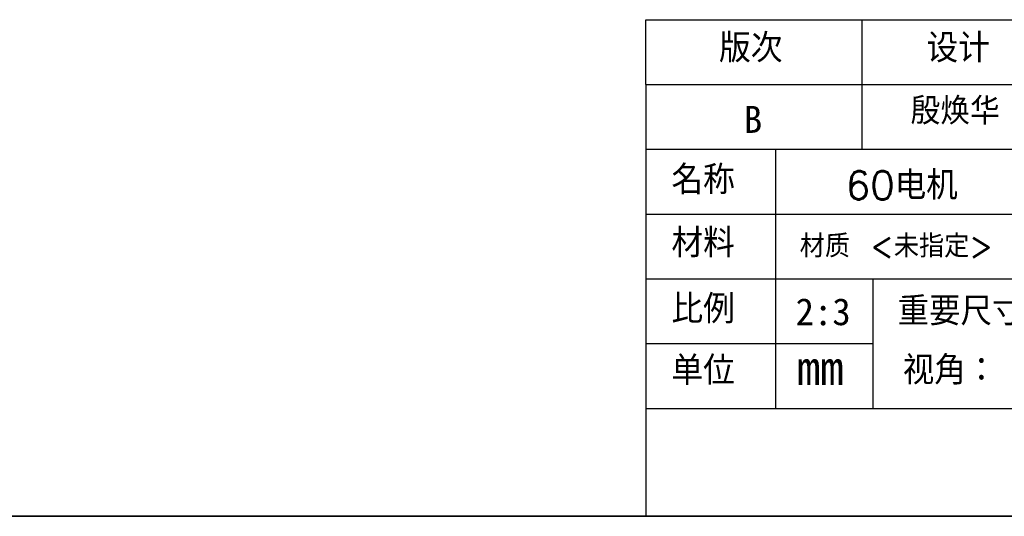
# Model space of a CAD drawing. Header units: millimetres. Extents: x 7 to 438, y 7 to 308.
# Tile 14 of 27: x 224 to 360, y 7 to 76. Entities that reach past the tile are written whole.
import ezdxf

# ---------------------------------------------------------------- set-up
doc = ezdxf.new("R2010")
doc.units = ezdxf.units.MM
doc.header["$LTSCALE"] = 1.5
doc.linetypes.add('SLD-实线', pattern=[0])
doc.layers.add('图框', color=7, linetype='SLD-实线')
doc.layers.add('细实线层', color=7, linetype='SLD-实线')
doc.layers.add('粗实线层', color=7, linetype='SLD-实线', lineweight=25)
doc.styles.add('SLDTEXTSTYLE0', font='txt', dxfattribs={"bigfont": 'bigfont'})
doc.styles.add('SLDTEXTSTYLE1', font='txt')

msp = doc.modelspace()

# ---------------------------------------------------------------- linework, layer by layer
at = {"layer": '图框'}
for p, q in [((310.5, 67.496722), (310.5, 76.496722)), ((310.5, 76.496722), (430.5, 76.496722)), ((340.5, 76.496722), (340.5, 58.496722)), ((310.5, 67.496722), (430.5, 67.496722)), ((310.5, 67.496722), (310.5, 7.496722)), ((310.5, 58.496722), (430.5, 58.496722)), ((328.5, 58.496722), (328.5, 22.496722)), ((310.5, 49.496722), (430.5, 49.496722)), ((310.5, 40.496722), (430.5, 40.496722)), ((342, 40.496722), (342, 22.496722)), ((310.5, 31.496722), (342, 31.496722)), ((310.5, 22.496722), (430.5, 22.496722)), ((7.5, 7.5), (438, 7.5))]:
    msp.add_line(p, q, dxfattribs=at)
at = {"layer": '粗实线层', "linetype": 'SLD-实线', "lineweight": 25}
msp.add_line((430.5, 7.5), (7.5, 7.5), dxfattribs=at)

# ---------------------------------------------------------------- texts
at = {"color": 7, "linetype": 'Continuous', "lineweight": 0}
for s, insert, char_height, attachment_point, style in [('殷焕华', (347.253201, 65.68053), 3.75, 1, 'SLDTEXTSTYLE0'), ('2:3', (335.109368, 37.799271), 3.75, 2, 'SLDTEXTSTYLE1'), ('本文件含有美的集团的保密信息，禁止任何人未经授权以任何形式使用（包括但不限于全部或部分地泄露、复制、或散发）', (11.021398, 13.951158), 3.571875, 1, 'SLDTEXTSTYLE0')]:
    msp.add_mtext(s, dxfattribs=dict(at, insert=insert, char_height=char_height, attachment_point=attachment_point, style=style))
at = {"layer": '图框', "attachment_point": 2}
for s, insert, char_height, style in [('版次', (325.057793, 74.557453), 4, 'SLDTEXTSTYLE0'), ('设计', (353.861571, 74.557453), 4, 'SLDTEXTSTYLE0'), ('名称', (318.439966, 56.247723), 4, 'SLDTEXTSTYLE0'), ('60电机', (346.022454, 55.461558), 3.96875, 'SLDTEXTSTYLE0'), ('材料', (318.439966, 47.479322), 4, 'SLDTEXTSTYLE0'), ('材质 <未指定>', (345.261778, 46.637671), 3.175, 'SLDTEXTSTYLE0'), ('比例', (318.439966, 38.301643), 4, 'SLDTEXTSTYLE0'), ('重要尺寸[CD]', (360.143593, 37.986907), 3.96875, 'SLDTEXTSTYLE0'), ('单位', (318.439966, 29.753545), 4, 'SLDTEXTSTYLE0'), ('视角：', (352.723551, 29.782681), 3.96875, 'SLDTEXTSTYLE0'), ('mm', (334.695697, 30.524748), 4.7625, 'SLDTEXTSTYLE1')]:
    msp.add_mtext(s, dxfattribs=dict(at, insert=insert, char_height=char_height, style=style))
at = {"layer": '细实线层', "insert": (324.090734, 64.522386), "char_height": 3.75, "attachment_point": 1, "style": 'SLDTEXTSTYLE1'}
msp.add_mtext('B', dxfattribs=at)

doc.saveas('drawing.dxf')
